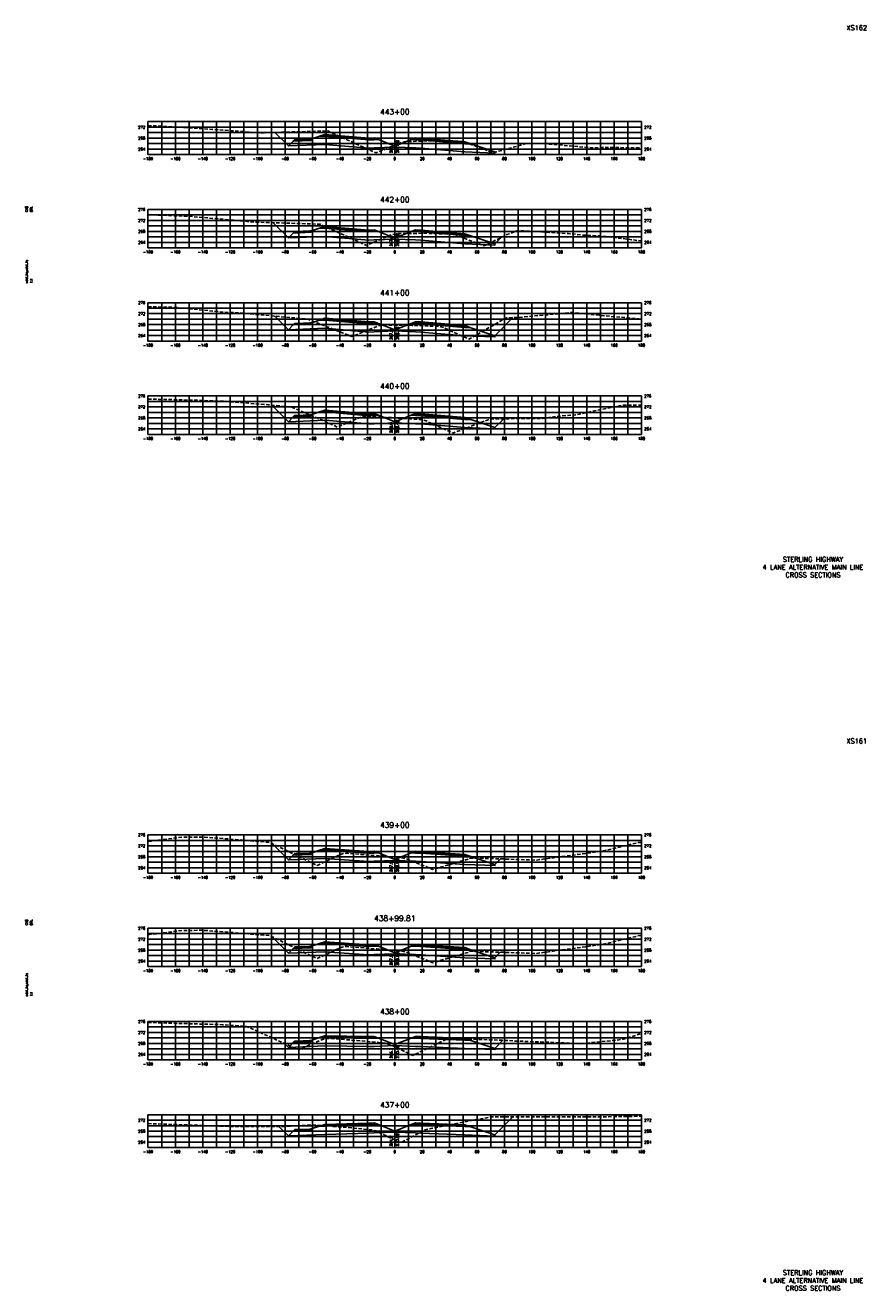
# Model space of a CAD drawing. Extents: x 37 to 9410, y 16 to 8218.
# Tile 67 of 110: x 7337 to 7950, y 16 to 938. Entities that reach past the tile are written whole.
import ezdxf
from ezdxf.enums import TextEntityAlignment as Align

# ---------------------------------------------------------------- set-up
doc = ezdxf.new("R2010")
doc.units = 0
doc.header["$LTSCALE"] = 20
doc.header["$MEASUREMENT"] = 0
doc.linetypes.add('HIDDEN_050%', pattern=[0.1875, 0.125, -0.0625])
for name, color, linetype in [('S-AT-TXT175', 6, 'Continuous'), ('S-AT-TXT80', 1, 'Continuous'), ('XDATUM', 3, 'Continuous'), ('XEG', 1, 'HIDDEN_050%'), ('XFG', 2, 'Continuous'), ('XGRID', 251, 'Continuous'), ('XGRIDT', 2, 'Continuous'), ('XREF-BORDER', 7, 'Continuous')]:
    doc.layers.add(name, color=color, linetype=linetype)
doc.styles.add('L100', font='simplex.shx', dxfattribs={"height": 2})
doc.styles.add('L175', font='ROMANSM.shx', dxfattribs={"height": 3.5})
doc.styles.add('L80', font='ROMANSM.shx', dxfattribs={"height": 1.6})

# ---------------------------------------------------------------- blocks, each defined once
blk = doc.blocks.new('03025_00_att1')
at = {"layer": 'S-AT-TXT175', "style": 'L175'}
for tag, p in [('NUM', (32.402, 20.822)), ('LINE1', (30.64, 1.444)), ('LINE2', (30.64, 1.161)), ('LINE3', (30.64, 0.877))]:
    blk.add_attdef(tag, text='', height=0.175, dxfattribs=at).set_placement(p, align=Align.CENTER)
at = {"layer": 'S-AT-TXT80', "style": 'L80'}
for tag, p in [('DESIGNED', (2.094, 14.201)), ('CHECKED', (2.265, 14.201)), ('DRAFTED', (2.436, 14.201)), ('PCTB', (2.094, 11.605)), ('PSCALE', (2.265, 11.605)), ('PVIEW', (2.436, 11.605))]:
    blk.add_attdef(tag, p, '', height=0.08, rotation=90, dxfattribs=at)

msp = doc.modelspace()

# ---------------------------------------------------------------- linework, layer by layer
at = {"layer": 'XDATUM', "flags": 128}
for points in [[(7518.62, 860.09), (7528.46, 850.24), (7555.05, 851.31), (7587.05, 848.62), (7591.05, 848.78), (7606.05, 849.38), (7621.05, 848.78), (7625.05, 848.62), (7657.05, 845.93), (7679.05, 845.05), (7679.05, 845.94), (7679.22, 845.77)], [(7517.36, 794.34), (7528.46, 783.24), (7555.05, 784.31), (7587.05, 781.62), (7591.05, 781.78), (7606.05, 782.38), (7621.05, 781.78), (7625.05, 781.62), (7657.05, 778.93), (7679.05, 778.05), (7679.05, 778.94), (7683.61, 783.49)], [(7518.49, 726.21), (7528.46, 716.24), (7555.05, 717.31), (7587.05, 714.62), (7591.05, 714.78), (7606.05, 715.38), (7621.05, 714.78), (7625.05, 714.62), (7657.05, 711.93), (7679.05, 711.05), (7679.05, 711.94), (7692.22, 725.1)], [(7516.42, 661.29), (7528.46, 649.24), (7555.05, 650.31), (7587.05, 647.62), (7591.05, 647.78), (7606.05, 648.38), (7621.05, 647.78), (7625.05, 647.62), (7657.05, 644.93), (7679.05, 644.05), (7679.05, 644.94), (7685.5, 651.39)], [(7516.29, 341.88), (7528.46, 329.71), (7555.05, 330.77), (7587.05, 328.62), (7591.05, 328.78), (7606.05, 329.38), (7621.05, 328.78), (7625.05, 328.62), (7657.05, 326.47), (7679.05, 325.59), (7679.05, 326.48), (7683.09, 330.52)], [(7516.32, 273.84), (7528.46, 261.7), (7555.05, 262.77), (7587.05, 260.62), (7591.05, 260.78), (7606.05, 261.38), (7621.05, 260.78), (7625.05, 260.62), (7657.05, 258.48), (7679.05, 257.6), (7679.05, 258.48), (7683.04, 262.48)], [(7525.61, 195.96), (7528.46, 193.11), (7555.05, 194.18), (7587.05, 193.62), (7591.05, 193.78), (7606.05, 194.38), (7621.05, 193.78), (7625.05, 193.62), (7657.05, 192.34), (7679.05, 191.46), (7679.05, 192.35), (7684.93, 198.23)], [(7521.61, 135.37), (7528.46, 128.52), (7555.05, 129.58), (7587.05, 130.62), (7591.05, 130.78), (7606.05, 131.38), (7621.05, 130.78), (7625.05, 130.62), (7657.05, 129.34), (7679.05, 128.46), (7679.05, 129.35), (7692.12, 142.41)]]:
    msp.add_lwpolyline(points, dxfattribs=at)
at = {"layer": 'XEG', "flags": 128}
for points in [[(7426.05, 865.18), (7441.81, 864.28), (7461.18, 863.16), (7461.97, 863.12), (7509.22, 859.73), (7511.99, 859.9), (7557.26, 861.2), (7561.59, 859.06), (7592.29, 845.18), (7603.03, 849.55), (7606.05, 850.84), (7610.88, 852.9), (7612.83, 853.23), (7614.16, 853.43), (7623.54, 853.77), (7635.62, 854.13), (7646, 853.84), (7654.86, 853.54), (7656.33, 853.16), (7657.68, 852.81), (7668.97, 848.65), (7677.56, 845.32), (7695.44, 850.12), (7701.38, 851.96), (7712.07, 852.16), (7749.42, 848.92), (7762.09, 849.12), (7786.05, 848.89)], [(7426.05, 800.16), (7446.63, 799.33), (7455.36, 799.05), (7498.46, 795.21), (7503.49, 794.78), (7550.29, 793.3), (7551.62, 793.2), (7552.91, 792.6), (7568.81, 785.37), (7585.46, 777.79), (7586.42, 778.21), (7596.07, 782.39), (7604.22, 785.74), (7605.58, 785.96), (7606.05, 786.03), (7607.93, 786.32), (7615.75, 786.42), (7628.62, 786.64), (7641.63, 786.16), (7648.48, 785.89), (7650.54, 785.35), (7651.43, 785.15), (7657.83, 782.47), (7665.31, 779.62), (7671.23, 777.36), (7687.85, 785.6), (7696, 788.65), (7732.42, 786.44), (7744.12, 785.17), (7757.62, 784.61), (7786.05, 780.99)], [(7426.05, 732.99), (7426.64, 732.99), (7446.18, 732.58), (7480.47, 729.17), (7494.44, 728.39), (7534.31, 724.78), (7542.7, 723.92), (7548.45, 721.65), (7574.7, 711.3), (7589.31, 717.17), (7594.75, 719.33), (7595.52, 719.42), (7598.43, 719.8), (7603.04, 719.66), (7606.05, 719.62), (7618.77, 719.47), (7635.64, 718.81), (7639.19, 718.65), (7639.57, 718.52), (7641.87, 717.67), (7644.69, 716.38), (7653.49, 712.4), (7660.17, 709.38), (7676.25, 718.59), (7687.48, 724.98), (7695.82, 725.2), (7735.74, 728.89), (7749.66, 727.33), (7784, 724.2), (7786.05, 724.01)], [(7426.05, 665.7), (7433.57, 665.54), (7457.57, 664.99), (7482.02, 664.11), (7513.63, 661.55), (7530.46, 659.96), (7555.25, 649.46), (7564.19, 645.22), (7568.09, 646.89), (7581.79, 652.85), (7582.49, 652.87), (7585.5, 653.2), (7588.88, 652.98), (7605.57, 652.12), (7606.05, 652.09), (7625.17, 650.82), (7626.65, 650.7), (7626.89, 650.62), (7628.92, 649.87), (7630.15, 649.29), (7648.48, 640.94), (7657.52, 644.32), (7675.8, 651.3), (7713.86, 651.66), (7724.24, 653.09), (7737.89, 654.24), (7772.69, 661.37), (7786.05, 661.26)], [(7426.05, 343.23), (7450.82, 346.35), (7466.16, 346.46), (7492.48, 344.43), (7514.84, 342.58), (7548, 326.41), (7549.46, 325.78), (7555.08, 328.39), (7567.59, 334.27), (7570.77, 334.61), (7570.92, 334.61), (7571.74, 334.56), (7591.24, 333.01), (7593.22, 332.85), (7606.05, 331.74), (7611.92, 331.23), (7613.96, 330.69), (7614.47, 330.52), (7630.45, 324.15), (7633.48, 322.71), (7648.68, 327.16), (7659.78, 330.42), (7660.88, 330.93), (7663.36, 331.17), (7709.56, 329.64), (7721.9, 331.31), (7758.24, 336.31), (7784.11, 342.56), (7786.05, 342.51)], [(7426.05, 275.21), (7450.96, 278.35), (7466.13, 278.46), (7492.62, 276.41), (7514.81, 274.58), (7547.71, 258.54), (7549.43, 257.79), (7556.07, 260.87), (7567.56, 266.27), (7570.75, 266.61), (7570.89, 266.61), (7571.64, 266.57), (7591.21, 265.01), (7593.12, 264.85), (7606.05, 263.74), (7611.9, 263.23), (7613.94, 262.68), (7614.43, 262.52), (7630.48, 256.13), (7633.45, 254.71), (7649.81, 259.51), (7659.85, 262.46), (7660.85, 262.92), (7663.09, 263.13), (7709.53, 261.6), (7721.64, 263.24), (7758.21, 268.28), (7784.24, 274.56), (7786.05, 274.52)], [(7426.05, 211.35), (7438.66, 210.89), (7449.31, 210.55), (7480.32, 209.63), (7497.99, 208.37), (7529.81, 194.07), (7536.17, 191.43), (7549.16, 197.14), (7551.25, 198.05), (7553.87, 199.06), (7554.36, 199.1), (7558.64, 199.64), (7574.34, 198.43), (7578.35, 198.1), (7594.46, 196.61), (7599.17, 196.2), (7601.33, 195.49), (7602.24, 195.23), (7606.05, 193.44), (7614.84, 189.31), (7619.16, 187.25), (7639.15, 196.83), (7644.03, 199.17), (7664.32, 199.02), (7688.61, 198.09), (7692.71, 197.77), (7730.27, 196.36), (7741.39, 195.69), (7771.93, 198.84), (7786.05, 203.25)], [(7426.05, 137.6), (7429.04, 137.4), (7472.9, 135.9), (7486.37, 135.43), (7493.97, 135.38), (7523.08, 135.36), (7530.31, 135.61), (7542.91, 136.34), (7548.45, 136.47), (7553.39, 136.1), (7568.78, 134.92), (7581.73, 133.62), (7589.46, 132.92), (7591.01, 132.59), (7592.32, 132.16), (7603.96, 126.59), (7606.05, 125.64), (7610.52, 123.59), (7623.02, 130.31), (7627.17, 132.82), (7634.79, 134.5), (7675.85, 142.35), (7679.97, 142.36), (7724.54, 142.56), (7759.77, 142.56), (7773.22, 142.68), (7786.05, 142.89)]]:
    msp.add_lwpolyline(points, dxfattribs=at)
at = {"layer": 'XFG', "flags": 128}
for points in [[(7528.46, 850.24), (7528.46, 850.24), (7518.62, 860.09)], [(7591.05, 855.12), (7587.05, 854.96), (7555.05, 857.65), (7555.05, 858.65), (7550.48, 857.13), (7555.05, 857.31), (7587.05, 854.62), (7591.05, 854.78), (7594.1, 854.9), (7591.05, 856.12), (7591.05, 855.12)], [(7591.05, 856.12), (7587.05, 855.96), (7555.05, 858.65), (7555.05, 858.31), (7587.05, 855.62), (7591.05, 855.78), (7591.05, 856.12)], [(7591.05, 855.78), (7587.05, 855.62), (7555.05, 858.31), (7555.05, 857.65), (7587.05, 854.96), (7591.05, 855.12), (7591.05, 855.78)], [(7606.05, 850.12), (7594.1, 854.9), (7591.05, 854.78), (7587.05, 854.62), (7555.05, 857.31), (7550.48, 857.13), (7545.05, 855.31), (7545.05, 854.31), (7532.01, 853.79), (7528.46, 850.24), (7555.05, 851.31), (7587.05, 848.62), (7591.05, 848.78), (7606.05, 849.38), (7606.05, 850.12)], [(7545.05, 855.31), (7544.05, 855.27), (7544.05, 854.93), (7534.05, 854.53), (7534.05, 854.87), (7533.05, 854.83), (7532.01, 853.79), (7545.05, 854.31), (7545.05, 855.31)], [(7544.05, 855.27), (7534.05, 854.87), (7534.05, 854.53), (7544.05, 854.93), (7544.05, 855.27)], [(7606.05, 850.12), (7618, 854.9), (7621.05, 854.78), (7625.05, 854.62), (7657.05, 851.93), (7661.62, 851.75), (7679.05, 845.94), (7679.05, 845.05), (7657.05, 845.93), (7625.05, 848.62), (7621.05, 848.78), (7606.05, 849.38)], [(7621.05, 856.12), (7618, 854.9), (7621.05, 854.78), (7625.05, 854.62), (7657.05, 851.93), (7661.62, 851.75), (7657.05, 853.27), (7657.05, 852.27), (7625.05, 854.96), (7621.05, 855.12), (7621.05, 856.12)], [(7621.05, 856.12), (7621.05, 855.78), (7625.05, 855.62), (7657.05, 852.93), (7657.05, 853.27), (7625.05, 855.96), (7621.05, 856.12)], [(7621.05, 855.78), (7621.05, 855.12), (7625.05, 854.96), (7657.05, 852.27), (7657.05, 852.93), (7625.05, 855.62), (7621.05, 855.78)], [(7679.05, 845.94), (7679.05, 845.94), (7679.22, 845.77)], [(7528.46, 783.24), (7528.46, 783.24), (7517.36, 794.34)], [(7606.05, 783.12), (7594.1, 787.9), (7591.05, 787.78), (7587.05, 787.62), (7555.05, 790.31), (7550.48, 790.13), (7545.05, 788.31), (7545.05, 787.31), (7532.01, 786.79), (7528.46, 783.24), (7555.05, 784.31), (7587.05, 781.62), (7591.05, 781.78), (7606.05, 782.38), (7606.05, 783.12)], [(7545.05, 788.31), (7544.05, 788.27), (7544.05, 787.93), (7534.05, 787.53), (7534.05, 787.87), (7533.05, 787.83), (7532.01, 786.79), (7545.05, 787.31), (7545.05, 788.31)], [(7544.05, 788.27), (7534.05, 787.87), (7534.05, 787.53), (7544.05, 787.93), (7544.05, 788.27)], [(7591.05, 788.12), (7587.05, 787.96), (7555.05, 790.65), (7555.05, 791.65), (7550.48, 790.13), (7555.05, 790.31), (7587.05, 787.62), (7591.05, 787.78), (7594.1, 787.9), (7591.05, 789.12), (7591.05, 788.12)], [(7591.05, 789.12), (7587.05, 788.96), (7555.05, 791.65), (7555.05, 791.31), (7587.05, 788.62), (7591.05, 788.78), (7591.05, 789.12)], [(7591.05, 788.78), (7587.05, 788.62), (7555.05, 791.31), (7555.05, 790.65), (7587.05, 787.96), (7591.05, 788.12), (7591.05, 788.78)], [(7606.05, 783.12), (7618, 787.9), (7621.05, 787.78), (7625.05, 787.62), (7657.05, 784.93), (7661.62, 784.75), (7679.05, 778.94), (7679.05, 778.05), (7657.05, 778.93), (7625.05, 781.62), (7621.05, 781.78), (7606.05, 782.38)], [(7621.05, 789.12), (7618, 787.9), (7621.05, 787.78), (7625.05, 787.62), (7657.05, 784.93), (7661.62, 784.75), (7657.05, 786.27), (7657.05, 785.27), (7625.05, 787.96), (7621.05, 788.12), (7621.05, 789.12)], [(7621.05, 789.12), (7621.05, 788.78), (7625.05, 788.62), (7657.05, 785.93), (7657.05, 786.27), (7625.05, 788.96), (7621.05, 789.12)], [(7621.05, 788.78), (7621.05, 788.12), (7625.05, 787.96), (7657.05, 785.27), (7657.05, 785.93), (7625.05, 788.62), (7621.05, 788.78)], [(7679.05, 778.94), (7679.05, 778.94), (7683.61, 783.49)], [(7528.46, 716.24), (7528.46, 716.24), (7518.49, 726.21)], [(7606.05, 716.12), (7594.1, 720.9), (7591.05, 720.78), (7587.05, 720.62), (7555.05, 723.31), (7550.48, 723.13), (7545.05, 721.31), (7545.05, 720.31), (7532.01, 719.79), (7528.46, 716.24), (7555.05, 717.31), (7587.05, 714.62), (7591.05, 714.78), (7606.05, 715.38), (7606.05, 716.12)], [(7545.05, 721.31), (7544.05, 721.27), (7544.05, 720.93), (7534.05, 720.53), (7534.05, 720.87), (7533.05, 720.83), (7532.01, 719.79), (7545.05, 720.31), (7545.05, 721.31)], [(7544.05, 721.27), (7534.05, 720.87), (7534.05, 720.53), (7544.05, 720.93), (7544.05, 721.27)], [(7591.05, 721.12), (7587.05, 720.96), (7555.05, 723.65), (7555.05, 724.65), (7550.48, 723.13), (7555.05, 723.31), (7587.05, 720.62), (7591.05, 720.78), (7594.1, 720.9), (7591.05, 722.12), (7591.05, 721.12)], [(7591.05, 722.12), (7587.05, 721.96), (7555.05, 724.65), (7555.05, 724.31), (7587.05, 721.62), (7591.05, 721.78), (7591.05, 722.12)], [(7591.05, 721.78), (7587.05, 721.62), (7555.05, 724.31), (7555.05, 723.65), (7587.05, 720.96), (7591.05, 721.12), (7591.05, 721.78)], [(7606.05, 716.12), (7618, 720.9), (7621.05, 720.78), (7625.05, 720.62), (7657.05, 717.93), (7661.62, 717.75), (7679.05, 711.94), (7679.05, 711.05), (7657.05, 711.93), (7625.05, 714.62), (7621.05, 714.78), (7606.05, 715.38)], [(7621.05, 722.12), (7618, 720.9), (7621.05, 720.78), (7625.05, 720.62), (7657.05, 717.93), (7661.62, 717.75), (7657.05, 719.27), (7657.05, 718.27), (7625.05, 720.96), (7621.05, 721.12), (7621.05, 722.12)], [(7621.05, 722.12), (7621.05, 721.78), (7625.05, 721.62), (7657.05, 718.93), (7657.05, 719.27), (7625.05, 721.96), (7621.05, 722.12)], [(7621.05, 721.78), (7621.05, 721.12), (7625.05, 720.96), (7657.05, 718.27), (7657.05, 718.93), (7625.05, 721.62), (7621.05, 721.78)], [(7679.05, 711.94), (7679.05, 711.94), (7692.22, 725.1)], [(7528.46, 649.24), (7528.46, 649.24), (7516.42, 661.29)], [(7606.05, 649.12), (7594.1, 653.9), (7591.05, 653.78), (7587.05, 653.62), (7555.05, 656.31), (7550.48, 656.13), (7545.05, 654.31), (7545.05, 653.31), (7532.01, 652.79), (7528.46, 649.24), (7555.05, 650.31), (7587.05, 647.62), (7591.05, 647.78), (7606.05, 648.38), (7606.05, 649.12)], [(7591.05, 654.12), (7587.05, 653.96), (7555.05, 656.65), (7555.05, 657.65), (7550.48, 656.13), (7555.05, 656.31), (7587.05, 653.62), (7591.05, 653.78), (7594.1, 653.9), (7591.05, 655.12), (7591.05, 654.12)], [(7591.05, 655.12), (7587.05, 654.96), (7555.05, 657.65), (7555.05, 657.31), (7587.05, 654.62), (7591.05, 654.78), (7591.05, 655.12)], [(7591.05, 654.78), (7587.05, 654.62), (7555.05, 657.31), (7555.05, 656.65), (7587.05, 653.96), (7591.05, 654.12), (7591.05, 654.78)], [(7621.05, 655.12), (7618, 653.9), (7621.05, 653.78), (7625.05, 653.62), (7657.05, 650.93), (7661.62, 650.75), (7657.05, 652.27), (7657.05, 651.27), (7625.05, 653.96), (7621.05, 654.12), (7621.05, 655.12)], [(7621.05, 655.12), (7621.05, 654.78), (7625.05, 654.62), (7657.05, 651.93), (7657.05, 652.27), (7625.05, 654.96), (7621.05, 655.12)], [(7545.05, 654.31), (7544.05, 654.27), (7544.05, 653.93), (7534.05, 653.53), (7534.05, 653.87), (7533.05, 653.83), (7532.01, 652.79), (7545.05, 653.31), (7545.05, 654.31)], [(7544.05, 654.27), (7534.05, 653.87), (7534.05, 653.53), (7544.05, 653.93), (7544.05, 654.27)], [(7606.05, 649.12), (7618, 653.9), (7621.05, 653.78), (7625.05, 653.62), (7657.05, 650.93), (7661.62, 650.75), (7679.05, 644.94), (7679.05, 644.05), (7657.05, 644.93), (7625.05, 647.62), (7621.05, 647.78), (7606.05, 648.38)], [(7621.05, 654.78), (7621.05, 654.12), (7625.05, 653.96), (7657.05, 651.27), (7657.05, 651.93), (7625.05, 654.62), (7621.05, 654.78)], [(7679.05, 644.94), (7679.05, 644.94), (7685.5, 651.39)], [(7528.46, 329.71), (7528.46, 329.71), (7516.29, 341.88)], [(7606.05, 330.12), (7594.1, 334.9), (7591.05, 334.78), (7587.05, 334.62), (7555.05, 336.77), (7550.48, 336.59), (7545.05, 334.78), (7545.05, 333.78), (7532.01, 333.25), (7528.46, 329.71), (7555.05, 330.77), (7587.05, 328.62), (7591.05, 328.78), (7606.05, 329.38), (7606.05, 330.12)], [(7545.05, 334.78), (7544.05, 334.74), (7544.05, 334.4), (7534.05, 334), (7534.05, 334.34), (7533.05, 334.3), (7532.01, 333.25), (7545.05, 333.78), (7545.05, 334.78)], [(7544.05, 334.74), (7534.05, 334.34), (7534.05, 334), (7544.05, 334.4), (7544.05, 334.74)], [(7591.05, 335.12), (7587.05, 334.96), (7555.05, 337.11), (7555.05, 338.11), (7550.48, 336.59), (7555.05, 336.77), (7587.05, 334.62), (7591.05, 334.78), (7594.1, 334.9), (7591.05, 336.12), (7591.05, 335.12)], [(7591.05, 336.12), (7587.05, 335.96), (7555.05, 338.11), (7555.05, 337.77), (7587.05, 335.62), (7591.05, 335.78), (7591.05, 336.12)], [(7591.05, 335.78), (7587.05, 335.62), (7555.05, 337.77), (7555.05, 337.11), (7587.05, 334.96), (7591.05, 335.12), (7591.05, 335.78)], [(7606.05, 330.12), (7618, 334.9), (7621.05, 334.78), (7625.05, 334.62), (7657.05, 332.47), (7661.62, 332.29), (7679.05, 326.48), (7679.05, 325.59), (7657.05, 326.47), (7625.05, 328.62), (7621.05, 328.78), (7606.05, 329.38)], [(7621.05, 336.12), (7618, 334.9), (7621.05, 334.78), (7625.05, 334.62), (7657.05, 332.47), (7661.62, 332.29), (7657.05, 333.81), (7657.05, 332.81), (7625.05, 334.96), (7621.05, 335.12), (7621.05, 336.12)], [(7621.05, 336.12), (7621.05, 335.78), (7625.05, 335.62), (7657.05, 333.47), (7657.05, 333.81), (7625.05, 335.96), (7621.05, 336.12)], [(7621.05, 335.78), (7621.05, 335.12), (7625.05, 334.96), (7657.05, 332.81), (7657.05, 333.47), (7625.05, 335.62), (7621.05, 335.78)], [(7679.05, 326.48), (7679.05, 326.48), (7683.09, 330.52)], [(7528.46, 261.7), (7528.46, 261.7), (7516.32, 273.84)], [(7606.05, 262.12), (7594.1, 266.9), (7591.05, 266.78), (7587.05, 266.62), (7555.05, 268.77), (7550.48, 268.59), (7545.05, 266.77), (7545.05, 265.77), (7532.01, 265.25), (7528.46, 261.7), (7555.05, 262.77), (7587.05, 260.62), (7591.05, 260.78), (7606.05, 261.38), (7606.05, 262.12)], [(7591.05, 267.12), (7587.05, 266.96), (7555.05, 269.11), (7555.05, 270.11), (7550.48, 268.59), (7555.05, 268.77), (7587.05, 266.62), (7591.05, 266.78), (7594.1, 266.9), (7591.05, 268.12), (7591.05, 267.12)], [(7591.05, 268.12), (7587.05, 267.96), (7555.05, 270.11), (7555.05, 269.77), (7587.05, 267.62), (7591.05, 267.78), (7591.05, 268.12)], [(7591.05, 267.78), (7587.05, 267.62), (7555.05, 269.77), (7555.05, 269.11), (7587.05, 266.96), (7591.05, 267.12), (7591.05, 267.78)], [(7621.05, 268.12), (7618, 266.9), (7621.05, 266.78), (7625.05, 266.62), (7657.05, 264.48), (7661.62, 264.29), (7657.05, 265.82), (7657.05, 264.82), (7625.05, 266.96), (7621.05, 267.12), (7621.05, 268.12)], [(7621.05, 268.12), (7621.05, 267.78), (7625.05, 267.62), (7657.05, 265.48), (7657.05, 265.82), (7625.05, 267.96), (7621.05, 268.12)], [(7621.05, 267.78), (7621.05, 267.12), (7625.05, 266.96), (7657.05, 264.82), (7657.05, 265.48), (7625.05, 267.62), (7621.05, 267.78)], [(7545.05, 266.77), (7544.05, 266.73), (7544.05, 266.39), (7534.05, 265.99), (7534.05, 266.33), (7533.05, 266.29), (7532.01, 265.25), (7545.05, 265.77), (7545.05, 266.77)], [(7544.05, 266.73), (7534.05, 266.33), (7534.05, 265.99), (7544.05, 266.39), (7544.05, 266.73)], [(7606.05, 262.12), (7618, 266.9), (7621.05, 266.78), (7625.05, 266.62), (7657.05, 264.48), (7661.62, 264.29), (7679.05, 258.48), (7679.05, 257.6), (7657.05, 258.48), (7625.05, 260.62), (7621.05, 260.78), (7606.05, 261.38)], [(7679.05, 258.48), (7679.05, 258.48), (7683.04, 262.48)], [(7528.46, 193.11), (7528.46, 193.11), (7525.61, 195.96)], [(7606.05, 195.12), (7594.1, 199.9), (7591.05, 199.78), (7587.05, 199.62), (7555.05, 200.18), (7550.48, 199.99), (7545.05, 198.18), (7545.05, 197.18), (7532.01, 196.66), (7528.46, 193.11), (7555.05, 194.18), (7587.05, 193.62), (7591.05, 193.78), (7606.05, 194.38), (7606.05, 195.12)], [(7545.05, 198.18), (7544.05, 198.14), (7544.05, 197.8), (7534.05, 197.4), (7534.05, 197.74), (7533.05, 197.7), (7532.01, 196.66), (7545.05, 197.18), (7545.05, 198.18)], [(7544.05, 198.14), (7534.05, 197.74), (7534.05, 197.4), (7544.05, 197.8), (7544.05, 198.14)], [(7591.05, 200.12), (7587.05, 199.96), (7555.05, 200.52), (7555.05, 201.52), (7550.48, 199.99), (7555.05, 200.18), (7587.05, 199.62), (7591.05, 199.78), (7594.1, 199.9), (7591.05, 201.12), (7591.05, 200.12)], [(7591.05, 201.12), (7587.05, 200.96), (7555.05, 201.52), (7555.05, 201.18), (7587.05, 200.62), (7591.05, 200.78), (7591.05, 201.12)], [(7591.05, 200.78), (7587.05, 200.62), (7555.05, 201.18), (7555.05, 200.52), (7587.05, 199.96), (7591.05, 200.12), (7591.05, 200.78)], [(7606.05, 195.12), (7618, 199.9), (7621.05, 199.78), (7625.05, 199.62), (7657.05, 198.34), (7661.62, 198.16), (7679.05, 192.35), (7679.05, 191.46), (7657.05, 192.34), (7625.05, 193.62), (7621.05, 193.78), (7606.05, 194.38)], [(7621.05, 201.12), (7618, 199.9), (7621.05, 199.78), (7625.05, 199.62), (7657.05, 198.34), (7661.62, 198.16), (7657.05, 199.68), (7657.05, 198.68), (7625.05, 199.96), (7621.05, 200.12), (7621.05, 201.12)], [(7621.05, 201.12), (7621.05, 200.78), (7625.05, 200.62), (7657.05, 199.34), (7657.05, 199.68), (7625.05, 200.96), (7621.05, 201.12)], [(7621.05, 200.78), (7621.05, 200.12), (7625.05, 199.96), (7657.05, 198.68), (7657.05, 199.34), (7625.05, 200.62), (7621.05, 200.78)], [(7679.05, 192.35), (7679.05, 192.35), (7684.93, 198.23)], [(7679.05, 129.35), (7679.05, 129.35), (7692.12, 142.41)], [(7528.46, 128.52), (7528.46, 128.52), (7521.61, 135.37)], [(7606.05, 132.12), (7594.1, 136.9), (7591.05, 136.78), (7587.05, 136.62), (7555.05, 135.58), (7550.48, 135.4), (7545.05, 133.59), (7545.05, 132.59), (7532.01, 132.07), (7528.46, 128.52), (7555.05, 129.58), (7587.05, 130.62), (7591.05, 130.78), (7606.05, 131.38), (7606.05, 132.12)], [(7545.05, 133.59), (7544.05, 133.55), (7544.05, 133.21), (7534.05, 132.81), (7534.05, 133.15), (7533.05, 133.11), (7532.01, 132.07), (7545.05, 132.59), (7545.05, 133.59)], [(7544.05, 133.55), (7534.05, 133.15), (7534.05, 132.81), (7544.05, 133.21), (7544.05, 133.55)], [(7591.05, 137.12), (7587.05, 136.96), (7555.05, 135.92), (7555.05, 136.92), (7550.48, 135.4), (7555.05, 135.58), (7587.05, 136.62), (7591.05, 136.78), (7594.1, 136.9), (7591.05, 138.12), (7591.05, 137.12)], [(7591.05, 138.12), (7587.05, 137.96), (7555.05, 136.92), (7555.05, 136.58), (7587.05, 137.62), (7591.05, 137.78), (7591.05, 138.12)], [(7591.05, 137.78), (7587.05, 137.62), (7555.05, 136.58), (7555.05, 135.92), (7587.05, 136.96), (7591.05, 137.12), (7591.05, 137.78)], [(7606.05, 132.12), (7618, 136.9), (7621.05, 136.78), (7625.05, 136.62), (7657.05, 135.34), (7661.62, 135.16), (7679.05, 129.35), (7679.05, 128.46), (7657.05, 129.34), (7625.05, 130.62), (7621.05, 130.78), (7606.05, 131.38)], [(7621.05, 138.12), (7618, 136.9), (7621.05, 136.78), (7625.05, 136.62), (7657.05, 135.34), (7661.62, 135.16), (7657.05, 136.68), (7657.05, 135.68), (7625.05, 136.96), (7621.05, 137.12), (7621.05, 138.12)], [(7621.05, 138.12), (7621.05, 137.78), (7625.05, 137.62), (7657.05, 136.34), (7657.05, 136.68), (7625.05, 137.96), (7621.05, 138.12)], [(7621.05, 137.78), (7621.05, 137.12), (7625.05, 136.96), (7657.05, 135.68), (7657.05, 136.34), (7625.05, 137.62), (7621.05, 137.78)]]:
    msp.add_lwpolyline(points, dxfattribs=at)
at = {"layer": 'XGRID'}
for p, q in [((7426.05, 844), (7426.05, 868)), ((7426.05, 868), (7786.05, 868)), ((7436.05, 844), (7436.05, 868)), ((7446.05, 844), (7446.05, 868)), ((7456.05, 844), (7456.05, 868)), ((7466.05, 844), (7466.05, 868)), ((7476.05, 844), (7476.05, 868)), ((7486.05, 844), (7486.05, 868)), ((7496.05, 844), (7496.05, 868)), ((7506.05, 844), (7506.05, 868)), ((7516.05, 844), (7516.05, 868)), ((7526.05, 844), (7526.05, 868)), ((7536.05, 844), (7536.05, 868)), ((7546.05, 844), (7546.05, 868)), ((7556.05, 844), (7556.05, 868)), ((7566.05, 844), (7566.05, 868)), ((7576.05, 844), (7576.05, 868)), ((7586.05, 844), (7586.05, 868)), ((7596.05, 844), (7596.05, 868)), ((7606.05, 844), (7606.05, 868)), ((7616.05, 844), (7616.05, 868)), ((7626.05, 844), (7626.05, 868)), ((7636.05, 844), (7636.05, 868)), ((7646.05, 844), (7646.05, 868)), ((7656.05, 844), (7656.05, 868)), ((7666.05, 844), (7666.05, 868)), ((7676.05, 844), (7676.05, 868)), ((7686.05, 844), (7686.05, 868)), ((7696.05, 844), (7696.05, 868)), ((7706.05, 844), (7706.05, 868)), ((7716.05, 844), (7716.05, 868)), ((7726.05, 844), (7726.05, 868)), ((7736.05, 844), (7736.05, 868)), ((7746.05, 844), (7746.05, 868)), ((7756.05, 844), (7756.05, 868)), ((7766.05, 844), (7766.05, 868)), ((7776.05, 844), (7776.05, 868)), ((7786.05, 844), (7786.05, 868)), ((7426.05, 864), (7786.05, 864)), ((7426.05, 860), (7786.05, 860)), ((7426.05, 856), (7786.05, 856)), ((7426.05, 852), (7786.05, 852)), ((7426.05, 848), (7786.05, 848)), ((7426.05, 844), (7786.05, 844)), ((7426.05, 776), (7426.05, 804)), ((7426.05, 804), (7786.05, 804)), ((7436.05, 776), (7436.05, 804)), ((7446.05, 776), (7446.05, 804)), ((7456.05, 776), (7456.05, 804)), ((7466.05, 776), (7466.05, 804)), ((7476.05, 776), (7476.05, 804)), ((7486.05, 776), (7486.05, 804)), ((7496.05, 776), (7496.05, 804)), ((7506.05, 776), (7506.05, 804)), ((7516.05, 776), (7516.05, 804)), ((7526.05, 776), (7526.05, 804)), ((7536.05, 776), (7536.05, 804)), ((7546.05, 776), (7546.05, 804)), ((7556.05, 776), (7556.05, 804)), ((7566.05, 776), (7566.05, 804)), ((7576.05, 776), (7576.05, 804)), ((7586.05, 776), (7586.05, 804)), ((7596.05, 776), (7596.05, 804)), ((7606.05, 776), (7606.05, 804)), ((7616.05, 776), (7616.05, 804)), ((7626.05, 776), (7626.05, 804)), ((7636.05, 776), (7636.05, 804)), ((7646.05, 776), (7646.05, 804)), ((7656.05, 776), (7656.05, 804)), ((7666.05, 776), (7666.05, 804)), ((7676.05, 776), (7676.05, 804)), ((7686.05, 776), (7686.05, 804)), ((7696.05, 776), (7696.05, 804)), ((7706.05, 776), (7706.05, 804)), ((7716.05, 776), (7716.05, 804)), ((7726.05, 776), (7726.05, 804)), ((7736.05, 776), (7736.05, 804)), ((7746.05, 776), (7746.05, 804)), ((7756.05, 776), (7756.05, 804)), ((7766.05, 776), (7766.05, 804)), ((7776.05, 776), (7776.05, 804)), ((7786.05, 776), (7786.05, 804)), ((7426.05, 800), (7786.05, 800)), ((7426.05, 796), (7786.05, 796)), ((7426.05, 792), (7786.05, 792)), ((7426.05, 788), (7786.05, 788)), ((7426.05, 784), (7786.05, 784)), ((7426.05, 780), (7786.05, 780)), ((7426.05, 776), (7786.05, 776)), ((7426.05, 708), (7426.05, 736)), ((7426.05, 736), (7786.05, 736)), ((7426.05, 732), (7786.05, 732)), ((7436.05, 708), (7436.05, 736)), ((7446.05, 708), (7446.05, 736)), ((7456.05, 708), (7456.05, 736)), ((7466.05, 708), (7466.05, 736)), ((7476.05, 708), (7476.05, 736)), ((7486.05, 708), (7486.05, 736)), ((7496.05, 708), (7496.05, 736)), ((7506.05, 708), (7506.05, 736)), ((7516.05, 708), (7516.05, 736)), ((7526.05, 708), (7526.05, 736)), ((7536.05, 708), (7536.05, 736)), ((7546.05, 708), (7546.05, 736)), ((7556.05, 708), (7556.05, 736)), ((7566.05, 708), (7566.05, 736)), ((7576.05, 708), (7576.05, 736)), ((7586.05, 708), (7586.05, 736)), ((7596.05, 708), (7596.05, 736)), ((7606.05, 708), (7606.05, 736)), ((7616.05, 708), (7616.05, 736)), ((7626.05, 708), (7626.05, 736)), ((7636.05, 708), (7636.05, 736)), ((7646.05, 708), (7646.05, 736)), ((7656.05, 708), (7656.05, 736)), ((7666.05, 708), (7666.05, 736)), ((7676.05, 708), (7676.05, 736)), ((7686.05, 708), (7686.05, 736)), ((7696.05, 708), (7696.05, 736)), ((7706.05, 708), (7706.05, 736)), ((7716.05, 708), (7716.05, 736)), ((7726.05, 708), (7726.05, 736)), ((7736.05, 708), (7736.05, 736)), ((7746.05, 708), (7746.05, 736)), ((7756.05, 708), (7756.05, 736)), ((7766.05, 708), (7766.05, 736)), ((7776.05, 708), (7776.05, 736)), ((7786.05, 708), (7786.05, 736)), ((7426.05, 728), (7786.05, 728)), ((7426.05, 724), (7786.05, 724)), ((7426.05, 720), (7786.05, 720)), ((7426.05, 716), (7786.05, 716)), ((7426.05, 712), (7786.05, 712)), ((7426.05, 708), (7786.05, 708)), ((7426.05, 640), (7426.05, 668)), ((7426.05, 668), (7786.05, 668)), ((7436.05, 640), (7436.05, 668)), ((7446.05, 640), (7446.05, 668)), ((7456.05, 640), (7456.05, 668)), ((7466.05, 640), (7466.05, 668)), ((7476.05, 640), (7476.05, 668)), ((7486.05, 640), (7486.05, 668)), ((7496.05, 640), (7496.05, 668)), ((7506.05, 640), (7506.05, 668)), ((7516.05, 640), (7516.05, 668)), ((7526.05, 640), (7526.05, 668)), ((7536.05, 640), (7536.05, 668)), ((7546.05, 640), (7546.05, 668)), ((7556.05, 640), (7556.05, 668)), ((7566.05, 640), (7566.05, 668)), ((7576.05, 640), (7576.05, 668)), ((7586.05, 640), (7586.05, 668)), ((7596.05, 640), (7596.05, 668)), ((7606.05, 640), (7606.05, 668)), ((7616.05, 640), (7616.05, 668)), ((7626.05, 640), (7626.05, 668)), ((7636.05, 640), (7636.05, 668)), ((7646.05, 640), (7646.05, 668)), ((7656.05, 640), (7656.05, 668)), ((7666.05, 640), (7666.05, 668)), ((7676.05, 640), (7676.05, 668)), ((7686.05, 640), (7686.05, 668)), ((7696.05, 640), (7696.05, 668)), ((7706.05, 640), (7706.05, 668)), ((7716.05, 640), (7716.05, 668)), ((7726.05, 640), (7726.05, 668)), ((7736.05, 640), (7736.05, 668)), ((7746.05, 640), (7746.05, 668)), ((7756.05, 640), (7756.05, 668)), ((7766.05, 640), (7766.05, 668)), ((7776.05, 640), (7776.05, 668)), ((7786.05, 640), (7786.05, 668)), ((7426.05, 664), (7786.05, 664)), ((7426.05, 660), (7786.05, 660)), ((7426.05, 656), (7786.05, 656)), ((7426.05, 652), (7786.05, 652)), ((7426.05, 648), (7786.05, 648)), ((7426.05, 644), (7786.05, 644)), ((7426.05, 640), (7786.05, 640)), ((7426.05, 320), (7426.05, 348)), ((7426.05, 348), (7786.05, 348)), ((7426.05, 344), (7786.05, 344)), ((7436.05, 320), (7436.05, 348)), ((7446.05, 320), (7446.05, 348)), ((7456.05, 320), (7456.05, 348)), ((7466.05, 320), (7466.05, 348)), ((7476.05, 320), (7476.05, 348)), ((7486.05, 320), (7486.05, 348)), ((7496.05, 320), (7496.05, 348)), ((7506.05, 320), (7506.05, 348)), ((7516.05, 320), (7516.05, 348)), ((7526.05, 320), (7526.05, 348)), ((7536.05, 320), (7536.05, 348)), ((7546.05, 320), (7546.05, 348)), ((7556.05, 320), (7556.05, 348)), ((7566.05, 320), (7566.05, 348)), ((7576.05, 320), (7576.05, 348)), ((7586.05, 320), (7586.05, 348)), ((7596.05, 320), (7596.05, 348)), ((7606.05, 320), (7606.05, 348)), ((7616.05, 320), (7616.05, 348)), ((7626.05, 320), (7626.05, 348)), ((7636.05, 320), (7636.05, 348)), ((7646.05, 320), (7646.05, 348)), ((7656.05, 320), (7656.05, 348)), ((7666.05, 320), (7666.05, 348)), ((7676.05, 320), (7676.05, 348)), ((7686.05, 320), (7686.05, 348)), ((7696.05, 320), (7696.05, 348)), ((7706.05, 320), (7706.05, 348)), ((7716.05, 320), (7716.05, 348)), ((7726.05, 320), (7726.05, 348)), ((7736.05, 320), (7736.05, 348)), ((7746.05, 320), (7746.05, 348)), ((7756.05, 320), (7756.05, 348)), ((7766.05, 320), (7766.05, 348)), ((7776.05, 320), (7776.05, 348)), ((7786.05, 320), (7786.05, 348)), ((7426.05, 340), (7786.05, 340)), ((7426.05, 336), (7786.05, 336)), ((7426.05, 332), (7786.05, 332)), ((7426.05, 328), (7786.05, 328)), ((7426.05, 324), (7786.05, 324)), ((7426.05, 320), (7786.05, 320)), ((7426.05, 252), (7426.05, 280)), ((7426.05, 280), (7786.05, 280)), ((7436.05, 252), (7436.05, 280)), ((7446.05, 252), (7446.05, 280)), ((7456.05, 252), (7456.05, 280)), ((7466.05, 252), (7466.05, 280)), ((7476.05, 252), (7476.05, 280)), ((7486.05, 252), (7486.05, 280)), ((7496.05, 252), (7496.05, 280)), ((7506.05, 252), (7506.05, 280)), ((7516.05, 252), (7516.05, 280)), ((7526.05, 252), (7526.05, 280)), ((7536.05, 252), (7536.05, 280)), ((7546.05, 252), (7546.05, 280)), ((7556.05, 252), (7556.05, 280)), ((7566.05, 252), (7566.05, 280)), ((7576.05, 252), (7576.05, 280)), ((7586.05, 252), (7586.05, 280)), ((7596.05, 252), (7596.05, 280)), ((7606.05, 252), (7606.05, 280)), ((7616.05, 252), (7616.05, 280)), ((7626.05, 252), (7626.05, 280)), ((7636.05, 252), (7636.05, 280)), ((7646.05, 252), (7646.05, 280)), ((7656.05, 252), (7656.05, 280)), ((7666.05, 252), (7666.05, 280)), ((7676.05, 252), (7676.05, 280)), ((7686.05, 252), (7686.05, 280)), ((7696.05, 252), (7696.05, 280)), ((7706.05, 252), (7706.05, 280)), ((7716.05, 252), (7716.05, 280)), ((7726.05, 252), (7726.05, 280)), ((7736.05, 252), (7736.05, 280)), ((7746.05, 252), (7746.05, 280)), ((7756.05, 252), (7756.05, 280)), ((7766.05, 252), (7766.05, 280)), ((7776.05, 252), (7776.05, 280)), ((7786.05, 252), (7786.05, 280)), ((7426.05, 276), (7786.05, 276)), ((7426.05, 272), (7786.05, 272)), ((7426.05, 268), (7786.05, 268)), ((7426.05, 264), (7786.05, 264)), ((7426.05, 260), (7786.05, 260)), ((7426.05, 256), (7786.05, 256)), ((7426.05, 252), (7786.05, 252)), ((7426.05, 184), (7426.05, 212)), ((7426.05, 212), (7786.05, 212)), ((7426.05, 208), (7786.05, 208)), ((7426.05, 204), (7786.05, 204)), ((7436.05, 184), (7436.05, 212)), ((7446.05, 184), (7446.05, 212)), ((7456.05, 184), (7456.05, 212)), ((7466.05, 184), (7466.05, 212)), ((7476.05, 184), (7476.05, 212)), ((7486.05, 184), (7486.05, 212)), ((7496.05, 184), (7496.05, 212)), ((7506.05, 184), (7506.05, 212)), ((7516.05, 184), (7516.05, 212)), ((7526.05, 184), (7526.05, 212)), ((7536.05, 184), (7536.05, 212)), ((7546.05, 184), (7546.05, 212)), ((7556.05, 184), (7556.05, 212)), ((7566.05, 184), (7566.05, 212)), ((7576.05, 184), (7576.05, 212)), ((7586.05, 184), (7586.05, 212)), ((7596.05, 184), (7596.05, 212)), ((7606.05, 184), (7606.05, 212)), ((7616.05, 184), (7616.05, 212)), ((7626.05, 184), (7626.05, 212)), ((7636.05, 184), (7636.05, 212)), ((7646.05, 184), (7646.05, 212)), ((7656.05, 184), (7656.05, 212)), ((7666.05, 184), (7666.05, 212)), ((7676.05, 184), (7676.05, 212)), ((7686.05, 184), (7686.05, 212)), ((7696.05, 184), (7696.05, 212)), ((7706.05, 184), (7706.05, 212)), ((7716.05, 184), (7716.05, 212)), ((7726.05, 184), (7726.05, 212)), ((7736.05, 184), (7736.05, 212)), ((7746.05, 184), (7746.05, 212)), ((7756.05, 184), (7756.05, 212)), ((7766.05, 184), (7766.05, 212)), ((7776.05, 184), (7776.05, 212)), ((7786.05, 184), (7786.05, 212)), ((7426.05, 200), (7786.05, 200)), ((7426.05, 196), (7786.05, 196)), ((7426.05, 192), (7786.05, 192)), ((7426.05, 188), (7786.05, 188)), ((7426.05, 184), (7786.05, 184)), ((7426.05, 120), (7426.05, 144)), ((7426.05, 144), (7786.05, 144)), ((7426.05, 140), (7786.05, 140)), ((7436.05, 120), (7436.05, 144)), ((7446.05, 120), (7446.05, 144)), ((7456.05, 120), (7456.05, 144)), ((7466.05, 120), (7466.05, 144)), ((7476.05, 120), (7476.05, 144)), ((7486.05, 120), (7486.05, 144)), ((7496.05, 120), (7496.05, 144)), ((7506.05, 120), (7506.05, 144)), ((7516.05, 120), (7516.05, 144)), ((7526.05, 120), (7526.05, 144)), ((7536.05, 120), (7536.05, 144)), ((7546.05, 120), (7546.05, 144)), ((7556.05, 120), (7556.05, 144)), ((7566.05, 120), (7566.05, 144)), ((7576.05, 120), (7576.05, 144)), ((7586.05, 120), (7586.05, 144)), ((7596.05, 120), (7596.05, 144)), ((7606.05, 120), (7606.05, 144)), ((7616.05, 120), (7616.05, 144)), ((7626.05, 120), (7626.05, 144)), ((7636.05, 120), (7636.05, 144)), ((7646.05, 120), (7646.05, 144)), ((7656.05, 120), (7656.05, 144)), ((7666.05, 120), (7666.05, 144)), ((7676.05, 120), (7676.05, 144)), ((7686.05, 120), (7686.05, 144)), ((7696.05, 120), (7696.05, 144)), ((7706.05, 120), (7706.05, 144)), ((7716.05, 120), (7716.05, 144)), ((7726.05, 120), (7726.05, 144)), ((7736.05, 120), (7736.05, 144)), ((7746.05, 120), (7746.05, 144)), ((7756.05, 120), (7756.05, 144)), ((7766.05, 120), (7766.05, 144)), ((7776.05, 120), (7776.05, 144)), ((7786.05, 120), (7786.05, 144)), ((7426.05, 136), (7786.05, 136)), ((7426.05, 132), (7786.05, 132)), ((7426.05, 128), (7786.05, 128)), ((7426.05, 124), (7786.05, 124)), ((7426.05, 120), (7786.05, 120))]:
    msp.add_line(p, q, dxfattribs=at)

# ---------------------------------------------------------------- block references
at = {"layer": 'XREF-BORDER'}
ref = msp.add_blockref('03025_00_att1', (7296.45, 518.23), dxfattribs=dict(at, xscale=20, yscale=20, zscale=20))
ref.add_attrib('LINE1', 'STERLING HIGHWAY', dxfattribs={"layer": 'S-AT-TXT175', "height": 3.5, "style": 'L175'}).set_placement((7911.07, 547.1), align=Align.CENTER)
ref.add_attrib('LINE2', '4 LANE ALTERNATIVE MAIN LINE', dxfattribs={"layer": 'S-AT-TXT175', "height": 3.5, "style": 'L175'}).set_placement((7911.07, 541.44), align=Align.CENTER)
ref.add_attrib('LINE3', 'CROSS SECTIONS', dxfattribs={"layer": 'S-AT-TXT175', "height": 3.5, "style": 'L175'}).set_placement((7911.07, 535.77), align=Align.CENTER)
ref.add_attrib('NUM', 'XS162', dxfattribs={"layer": 'S-AT-TXT175', "height": 3.5, "style": 'L175'}).set_placement((7943, 934.66), align=Align.CENTER)
ref.add_attrib('DESIGNED', 'CAB', (7338.34, 802.25), dxfattribs={"layer": 'S-AT-TXT80', "height": 1.6, "rotation": 90, "style": 'L80'})
ref.add_attrib('CHECKED', 'DRL', (7341.75, 802.25), dxfattribs={"layer": 'S-AT-TXT80', "height": 1.6, "rotation": 90, "style": 'L80'})
ref.add_attrib('PCTB', 'adot_hs,adot_fs', (7338.34, 750.32), dxfattribs={"layer": 'S-AT-TXT80', "height": 1.6, "rotation": 90, "style": 'L80'})
ref.add_attrib('PSCALE', '1:1', (7341.75, 750.32), dxfattribs={"layer": 'S-AT-TXT80', "height": 1.6, "rotation": 90, "style": 'L80'})
ref = msp.add_blockref('03025_00_att1', (7296.45, -1.77), dxfattribs=dict(at, xscale=20, yscale=20, zscale=20))
ref.add_attrib('LINE1', 'STERLING HIGHWAY', dxfattribs={"layer": 'S-AT-TXT175', "height": 3.5, "style": 'L175'}).set_placement((7911.07, 27.1), align=Align.CENTER)
ref.add_attrib('LINE2', '4 LANE ALTERNATIVE MAIN LINE', dxfattribs={"layer": 'S-AT-TXT175', "height": 3.5, "style": 'L175'}).set_placement((7911.07, 21.44), align=Align.CENTER)
ref.add_attrib('LINE3', 'CROSS SECTIONS', dxfattribs={"layer": 'S-AT-TXT175', "height": 3.5, "style": 'L175'}).set_placement((7911.07, 15.77), align=Align.CENTER)
ref.add_attrib('NUM', 'XS161', dxfattribs={"layer": 'S-AT-TXT175', "height": 3.5, "style": 'L175'}).set_placement((7943, 414.66), align=Align.CENTER)
ref.add_attrib('DESIGNED', 'CAB', (7338.34, 282.25), dxfattribs={"layer": 'S-AT-TXT80', "height": 1.6, "rotation": 90, "style": 'L80'})
ref.add_attrib('CHECKED', 'DRL', (7341.75, 282.25), dxfattribs={"layer": 'S-AT-TXT80', "height": 1.6, "rotation": 90, "style": 'L80'})
ref.add_attrib('PCTB', 'adot_hs,adot_fs', (7338.34, 230.32), dxfattribs={"layer": 'S-AT-TXT80', "height": 1.6, "rotation": 90, "style": 'L80'})
ref.add_attrib('PSCALE', '1:1', (7341.75, 230.32), dxfattribs={"layer": 'S-AT-TXT80', "height": 1.6, "rotation": 90, "style": 'L80'})

# ---------------------------------------------------------------- texts
at = {"layer": 'XGRIDT', "style": 'L100'}
for s, p in [('443+00', (7606.05, 872)), ('442+00', (7606.05, 808)), ('441+00', (7606.05, 740)), ('440+00', (7606.05, 672)), ('439+00', (7606.05, 352)), ('438+99.81', (7606.05, 284)), ('438+00', (7606.05, 216)), ('437+00', (7606.05, 148))]:
    msp.add_text(s, height=4, dxfattribs=at).set_placement(p, align=Align.BOTTOM_CENTER)
for s, p in [('272', (7424.05, 864)), ('268', (7424.05, 856)), ('264', (7424.05, 848)), ('276', (7424.05, 804)), ('272', (7424.05, 796)), ('268', (7424.05, 788)), ('264', (7424.05, 780)), ('276', (7424.05, 736)), ('272', (7424.05, 728)), ('268', (7424.05, 720)), ('264', (7424.05, 712)), ('276', (7424.05, 668)), ('272', (7424.05, 660)), ('268', (7424.05, 652)), ('264', (7424.05, 644)), ('276', (7424.05, 348)), ('272', (7424.05, 340)), ('268', (7424.05, 332)), ('264', (7424.05, 324)), ('276', (7424.05, 280)), ('272', (7424.05, 272)), ('268', (7424.05, 264)), ('264', (7424.05, 256)), ('276', (7424.05, 212)), ('272', (7424.05, 204)), ('268', (7424.05, 196)), ('264', (7424.05, 188)), ('272', (7424.05, 140)), ('268', (7424.05, 132)), ('264', (7424.05, 124))]:
    msp.add_text(s, height=2, dxfattribs=at).set_placement(p, align=Align.MIDDLE_RIGHT)
for s, p in [('272', (7788.05, 864)), ('268', (7788.05, 856)), ('264', (7788.05, 848)), ('276', (7788.05, 804)), ('272', (7788.05, 796)), ('268', (7788.05, 788)), ('264', (7788.05, 780)), ('276', (7788.05, 736)), ('272', (7788.05, 728)), ('268', (7788.05, 720)), ('264', (7788.05, 712)), ('276', (7788.05, 668)), ('272', (7788.05, 660)), ('268', (7788.05, 652)), ('264', (7788.05, 644)), ('276', (7788.05, 348)), ('272', (7788.05, 340)), ('268', (7788.05, 332)), ('264', (7788.05, 324)), ('276', (7788.05, 280)), ('272', (7788.05, 272)), ('268', (7788.05, 264)), ('264', (7788.05, 256)), ('276', (7788.05, 212)), ('272', (7788.05, 204)), ('268', (7788.05, 196)), ('264', (7788.05, 188)), ('272', (7788.05, 140)), ('268', (7788.05, 132)), ('264', (7788.05, 124))]:
    msp.add_text(s, height=2, dxfattribs=at).set_placement(p, align=Align.MIDDLE_LEFT)
for s, p in [('265.4', (7605.05, 845)), ('267.0', (7605.05, 777)), ('267.8', (7605.05, 709)), ('268.0', (7605.05, 641)), ('267.9', (7605.05, 321)), ('267.9', (7605.05, 253)), ('266.7', (7605.05, 185)), ('264.8', (7605.05, 121))]:
    msp.add_text(s, height=2, rotation=90, dxfattribs=at).set_placement(p, align=Align.BOTTOM_LEFT)
for s, p in [('267.98', (7607.05, 845)), ('268.48', (7607.05, 777)), ('268.98', (7607.05, 709)), ('269.48', (7607.05, 641)), ('269.98', (7607.05, 321)), ('269.98', (7607.05, 253)), ('270.48', (7607.05, 185)), ('270.98', (7607.05, 121))]:
    msp.add_text(s, height=2, rotation=90, dxfattribs=at).set_placement(p, align=Align.TOP_LEFT)
for s, p in [('-180', (7426.05, 842)), ('-160', (7446.05, 842)), ('-140', (7466.05, 842)), ('-120', (7486.05, 842)), ('-100', (7506.05, 842)), ('-80', (7526.05, 842)), ('-60', (7546.05, 842)), ('-40', (7566.05, 842)), ('-20', (7586.05, 842)), ('0', (7606.05, 842)), ('20', (7626.05, 842)), ('40', (7646.05, 842)), ('60', (7666.05, 842)), ('80', (7686.05, 842)), ('100', (7706.05, 842)), ('120', (7726.05, 842)), ('140', (7746.05, 842)), ('160', (7766.05, 842)), ('180', (7786.05, 842)), ('-180', (7426.05, 774)), ('-160', (7446.05, 774)), ('-140', (7466.05, 774)), ('-120', (7486.05, 774)), ('-100', (7506.05, 774)), ('-80', (7526.05, 774)), ('-60', (7546.05, 774)), ('-40', (7566.05, 774)), ('-20', (7586.05, 774)), ('0', (7606.05, 774)), ('20', (7626.05, 774)), ('40', (7646.05, 774)), ('60', (7666.05, 774)), ('80', (7686.05, 774)), ('100', (7706.05, 774)), ('120', (7726.05, 774)), ('140', (7746.05, 774)), ('160', (7766.05, 774)), ('180', (7786.05, 774)), ('-180', (7426.05, 706)), ('-160', (7446.05, 706)), ('-140', (7466.05, 706)), ('-120', (7486.05, 706)), ('-100', (7506.05, 706)), ('-80', (7526.05, 706)), ('-60', (7546.05, 706)), ('-40', (7566.05, 706)), ('-20', (7586.05, 706)), ('0', (7606.05, 706)), ('20', (7626.05, 706)), ('40', (7646.05, 706)), ('60', (7666.05, 706)), ('80', (7686.05, 706)), ('100', (7706.05, 706)), ('120', (7726.05, 706)), ('140', (7746.05, 706)), ('160', (7766.05, 706)), ('180', (7786.05, 706)), ('-180', (7426.05, 638)), ('-160', (7446.05, 638)), ('-140', (7466.05, 638)), ('-120', (7486.05, 638)), ('-100', (7506.05, 638)), ('-80', (7526.05, 638)), ('-60', (7546.05, 638)), ('-40', (7566.05, 638)), ('-20', (7586.05, 638)), ('0', (7606.05, 638)), ('20', (7626.05, 638)), ('40', (7646.05, 638)), ('60', (7666.05, 638)), ('80', (7686.05, 638)), ('100', (7706.05, 638)), ('120', (7726.05, 638)), ('140', (7746.05, 638)), ('160', (7766.05, 638)), ('180', (7786.05, 638)), ('-180', (7426.05, 318)), ('-160', (7446.05, 318)), ('-140', (7466.05, 318)), ('-120', (7486.05, 318)), ('-100', (7506.05, 318)), ('-80', (7526.05, 318)), ('-60', (7546.05, 318)), ('-40', (7566.05, 318)), ('-20', (7586.05, 318)), ('0', (7606.05, 318)), ('20', (7626.05, 318)), ('40', (7646.05, 318)), ('60', (7666.05, 318)), ('80', (7686.05, 318)), ('100', (7706.05, 318)), ('120', (7726.05, 318)), ('140', (7746.05, 318)), ('160', (7766.05, 318)), ('180', (7786.05, 318)), ('-180', (7426.05, 250)), ('-160', (7446.05, 250)), ('-140', (7466.05, 250)), ('-120', (7486.05, 250)), ('-100', (7506.05, 250)), ('-80', (7526.05, 250)), ('-60', (7546.05, 250)), ('-40', (7566.05, 250)), ('-20', (7586.05, 250)), ('0', (7606.05, 250)), ('20', (7626.05, 250)), ('40', (7646.05, 250)), ('60', (7666.05, 250)), ('80', (7686.05, 250)), ('100', (7706.05, 250)), ('120', (7726.05, 250)), ('140', (7746.05, 250)), ('160', (7766.05, 250)), ('180', (7786.05, 250)), ('-180', (7426.05, 182)), ('-160', (7446.05, 182)), ('-140', (7466.05, 182)), ('-120', (7486.05, 182)), ('-100', (7506.05, 182)), ('-80', (7526.05, 182)), ('-60', (7546.05, 182)), ('-40', (7566.05, 182)), ('-20', (7586.05, 182)), ('0', (7606.05, 182)), ('20', (7626.05, 182)), ('40', (7646.05, 182)), ('60', (7666.05, 182)), ('80', (7686.05, 182)), ('100', (7706.05, 182)), ('120', (7726.05, 182)), ('140', (7746.05, 182)), ('160', (7766.05, 182)), ('180', (7786.05, 182)), ('-180', (7426.05, 118)), ('-160', (7446.05, 118)), ('-140', (7466.05, 118)), ('-120', (7486.05, 118)), ('-100', (7506.05, 118)), ('-80', (7526.05, 118)), ('-60', (7546.05, 118)), ('-40', (7566.05, 118)), ('-20', (7586.05, 118)), ('0', (7606.05, 118)), ('20', (7626.05, 118)), ('40', (7646.05, 118)), ('60', (7666.05, 118)), ('80', (7686.05, 118)), ('100', (7706.05, 118)), ('120', (7726.05, 118)), ('140', (7746.05, 118)), ('160', (7766.05, 118)), ('180', (7786.05, 118))]:
    msp.add_text(s, height=2, dxfattribs=at).set_placement(p, align=Align.TOP_CENTER)

doc.saveas('drawing.dxf')
